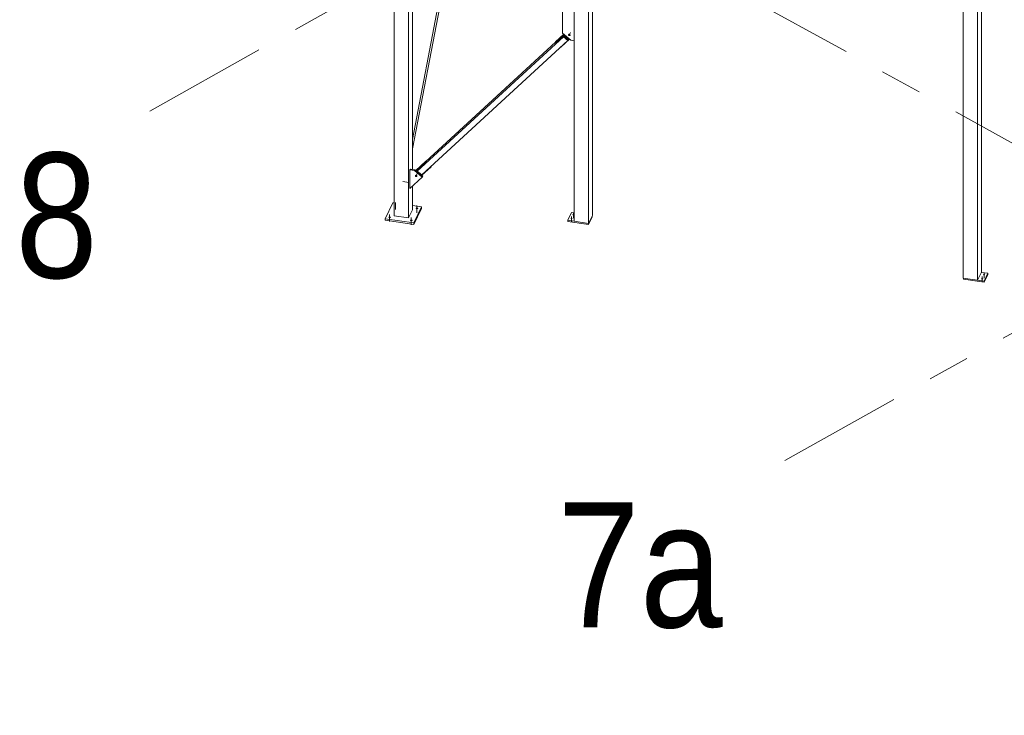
# Model space of a CAD drawing. Header units: millimetres. Extents: x -260 to 160, y -50 to 247.
# Tile 10 of 74: x -223 to -200, y 96 to 113. Entities that reach past the tile are written whole.
import ezdxf

# ---------------------------------------------------------------- set-up
doc = ezdxf.new("R2010")
doc.units = ezdxf.units.MM
for name, pattern in [('XKITLINE00', [0]), ('XKITLINE02', [4, 2, -2]), ('XKITLINE03', [6, 3, -1, 1, -1])]:
    doc.linetypes.add(name, pattern=pattern)
for name, color, linetype, lineweight in [('Element', 2, 'Continuous', 0), ('Spoina', 1, 'Continuous', 0), ('Śruba', 3, 'Continuous', 0)]:
    doc.layers.add(name, color=color, linetype=linetype, lineweight=lineweight)
doc.styles.add('ARIAL', font='ARIAL.TTF')

msp = doc.modelspace()

# ---------------------------------------------------------------- hatches: boundary and pattern name
at = {"layer": 'Śruba'}
for points in [[(-210.002, 112.433), (-209.997, 112.429), (-209.993, 112.424), (-209.99, 112.419), (-209.988, 112.414), (-209.987, 112.409), (-209.988, 112.404), (-209.989, 112.399), (-209.992, 112.395), (-209.996, 112.391), (-210, 112.388), (-210.006, 112.386), (-210.012, 112.386), (-210.018, 112.386), (-210.024, 112.387), (-210.03, 112.389), (-210.035, 112.392), (-210.04, 112.396), (-210.044, 112.401), (-210.047, 112.406), (-210.049, 112.411), (-210.05, 112.416), (-210.049, 112.422), (-210.048, 112.426), (-210.045, 112.431), (-210.041, 112.434), (-210.036, 112.437), (-210.031, 112.439), (-210.025, 112.44), (-210.019, 112.439), (-210.013, 112.438), (-210.007, 112.436)], [(-213.673, 109.052), (-213.668, 109.048), (-213.664, 109.044), (-213.661, 109.039), (-213.659, 109.033), (-213.658, 109.028), (-213.659, 109.023), (-213.66, 109.018), (-213.663, 109.014), (-213.667, 109.01), (-213.671, 109.007), (-213.677, 109.006), (-213.682, 109.005), (-213.688, 109.005), (-213.694, 109.006), (-213.7, 109.008), (-213.706, 109.012), (-213.711, 109.016), (-213.715, 109.02), (-213.718, 109.025), (-213.72, 109.03), (-213.72, 109.036), (-213.72, 109.041), (-213.718, 109.046), (-213.716, 109.05), (-213.712, 109.053), (-213.707, 109.056), (-213.702, 109.058), (-213.696, 109.059), (-213.69, 109.059), (-213.684, 109.057), (-213.678, 109.055)], [(-213.676, 108.236), (-213.682, 108.237), (-213.687, 108.239), (-213.692, 108.241), (-213.696, 108.243), (-213.699, 108.247), (-213.701, 108.25), (-213.701, 108.253), (-213.701, 108.257), (-213.699, 108.26), (-213.696, 108.263), (-213.692, 108.266), (-213.687, 108.268), (-213.682, 108.27), (-213.676, 108.271), (-213.669, 108.271), (-213.663, 108.271), (-213.657, 108.27), (-213.651, 108.268), (-213.647, 108.266), (-213.643, 108.263), (-213.64, 108.26), (-213.638, 108.257), (-213.637, 108.253), (-213.638, 108.25), (-213.64, 108.247), (-213.643, 108.243), (-213.647, 108.241), (-213.651, 108.239), (-213.657, 108.237), (-213.663, 108.236), (-213.669, 108.236)], [(-209.925, 108.088), (-209.93, 108.088), (-209.934, 108.09), (-209.938, 108.091), (-209.941, 108.094), (-209.943, 108.096), (-209.945, 108.099), (-209.945, 108.101), (-209.945, 108.104), (-209.943, 108.107), (-209.941, 108.109), (-209.938, 108.111), (-209.934, 108.113), (-209.93, 108.114), (-209.925, 108.115), (-209.92, 108.115), (-209.915, 108.115), (-209.911, 108.114), (-209.906, 108.113), (-209.902, 108.111), (-209.899, 108.109), (-209.897, 108.107), (-209.896, 108.104), (-209.895, 108.101), (-209.896, 108.099), (-209.897, 108.096), (-209.899, 108.094), (-209.902, 108.091), (-209.906, 108.09), (-209.911, 108.088), (-209.915, 108.088), (-209.92, 108.087)], [(-214.33, 108.024), (-214.336, 108.025), (-214.342, 108.026), (-214.347, 108.029), (-214.351, 108.031), (-214.353, 108.035), (-214.355, 108.038), (-214.356, 108.041), (-214.355, 108.045), (-214.353, 108.048), (-214.351, 108.051), (-214.347, 108.054), (-214.342, 108.056), (-214.336, 108.058), (-214.33, 108.059), (-214.324, 108.059), (-214.318, 108.059), (-214.311, 108.058), (-214.306, 108.056), (-214.301, 108.054), (-214.297, 108.051), (-214.294, 108.048), (-214.292, 108.045), (-214.292, 108.041), (-214.292, 108.038), (-214.294, 108.035), (-214.297, 108.031), (-214.301, 108.029), (-214.306, 108.026), (-214.311, 108.025), (-214.318, 108.024), (-214.324, 108.023)], [(-213.812, 107.948), (-213.818, 107.949), (-213.824, 107.951), (-213.828, 107.953), (-213.832, 107.956), (-213.835, 107.959), (-213.837, 107.962), (-213.838, 107.966), (-213.837, 107.969), (-213.835, 107.972), (-213.832, 107.975), (-213.828, 107.978), (-213.824, 107.98), (-213.818, 107.982), (-213.812, 107.983), (-213.806, 107.983), (-213.799, 107.983), (-213.793, 107.982), (-213.788, 107.98), (-213.783, 107.978), (-213.779, 107.975), (-213.776, 107.972), (-213.774, 107.969), (-213.774, 107.966), (-213.774, 107.962), (-213.776, 107.959), (-213.779, 107.956), (-213.783, 107.953), (-213.788, 107.951), (-213.793, 107.949), (-213.799, 107.948), (-213.806, 107.948)], [(-209.97, 107.992), (-209.975, 107.993), (-209.98, 107.994), (-209.983, 107.996), (-209.986, 107.998), (-209.989, 108), (-209.99, 108.003), (-209.991, 108.005), (-209.99, 108.008), (-209.989, 108.011), (-209.986, 108.013), (-209.983, 108.015), (-209.98, 108.017), (-209.975, 108.018), (-209.97, 108.019), (-209.966, 108.019), (-209.961, 108.019), (-209.956, 108.018), (-209.952, 108.017), (-209.948, 108.015), (-209.945, 108.013), (-209.943, 108.011), (-209.941, 108.008), (-209.941, 108.005), (-209.941, 108.003), (-209.943, 108), (-209.945, 107.998), (-209.948, 107.996), (-209.952, 107.994), (-209.956, 107.993), (-209.961, 107.992), (-209.966, 107.991)], [(-200.082, 106.648), (-200.087, 106.649), (-200.091, 106.65), (-200.095, 106.652), (-200.098, 106.654), (-200.1, 106.656), (-200.101, 106.659), (-200.102, 106.662), (-200.101, 106.664), (-200.1, 106.667), (-200.098, 106.669), (-200.095, 106.671), (-200.091, 106.673), (-200.087, 106.674), (-200.082, 106.675), (-200.077, 106.676), (-200.072, 106.675), (-200.067, 106.674), (-200.063, 106.673), (-200.059, 106.671), (-200.056, 106.669), (-200.054, 106.667), (-200.052, 106.664), (-200.052, 106.662), (-200.052, 106.659), (-200.054, 106.656), (-200.056, 106.654), (-200.059, 106.652), (-200.063, 106.65), (-200.067, 106.649), (-200.072, 106.648), (-200.077, 106.648)], [(-200.127, 106.552), (-200.132, 106.553), (-200.136, 106.554), (-200.14, 106.556), (-200.143, 106.558), (-200.146, 106.56), (-200.147, 106.563), (-200.147, 106.566), (-200.147, 106.568), (-200.146, 106.571), (-200.143, 106.573), (-200.14, 106.576), (-200.136, 106.577), (-200.132, 106.579), (-200.127, 106.579), (-200.122, 106.58), (-200.118, 106.579), (-200.113, 106.579), (-200.109, 106.577), (-200.105, 106.576), (-200.102, 106.573), (-200.099, 106.571), (-200.098, 106.568), (-200.097, 106.566), (-200.098, 106.563), (-200.099, 106.56), (-200.102, 106.558), (-200.105, 106.556), (-200.109, 106.554), (-200.113, 106.553), (-200.118, 106.552), (-200.122, 106.552)]]:
    msp.add_hatch(color=256, dxfattribs=at).paths.add_polyline_path(points, flags=17)

# ---------------------------------------------------------------- linework, layer by layer
at = {"layer": 'Element', "linetype": 'XKITLINE00', "lineweight": 0}
for p, q in [((-214.215, 108.077), (-214.215, 119.404)), ((-213.869, 119.354), (-213.869, 108.026)), ((-213.778, 109.188), (-213.778, 117.58)), ((-209.902, 107.945), (-209.902, 117.385)), ((-209.557, 117.334), (-209.557, 107.894)), ((-209.466, 108.086), (-209.466, 117.354)), ((-213.778, 109.906), (-212.571, 116.183)), ((-213.778, 109.684), (-212.537, 116.14)), ((-200.577, 106.581), (-200.577, 116.021)), ((-200.231, 115.971), (-200.231, 106.53)), ((-200.141, 106.722), (-200.141, 115.961)), ((-210.181, 112.454), (-210.181, 113.118)), ((-213.663, 109.145), (-210.161, 112.37)), ((-210.146, 112.424), (-210.356, 112.231)), ((-210.347, 112.25), (-210.152, 112.429)), ((-210.343, 112.219), (-210.148, 112.399)), ((-210.181, 112.454), (-209.979, 112.284)), ((-210.161, 112.37), (-210.148, 112.399)), ((-210.054, 112.28), (-210.161, 112.37)), ((-210.142, 112.395), (-210.154, 112.37)), ((-210.145, 112.378), (-210.154, 112.37)), ((-210.154, 112.37), (-210.057, 112.288)), ((-210.148, 112.399), (-210.142, 112.395)), ((-210.134, 112.403), (-210.145, 112.378)), ((-210.049, 112.296), (-210.145, 112.378)), ((-210.142, 112.395), (-210.134, 112.403)), ((-210.037, 112.321), (-210.134, 112.403)), ((-213.555, 109.055), (-210.054, 112.28)), ((-213.455, 109.38), (-210.353, 112.237)), ((-210.356, 112.231), (-210.347, 112.25)), ((-210.356, 112.231), (-210.343, 112.219)), ((-210.226, 112.122), (-210.222, 112.118)), ((-210.222, 112.118), (-210.012, 112.311)), ((-210.049, 112.296), (-210.057, 112.288)), ((-210.054, 112.28), (-210.04, 112.309)), ((-210.037, 112.321), (-210.049, 112.296)), ((-210.042, 112.31), (-210.04, 112.309)), ((-209.979, 112.284), (-209.902, 112.273)), ((-213.699, 109.162), (-213.459, 109.384)), ((-213.693, 109.157), (-213.468, 109.365)), ((-213.649, 109.174), (-213.454, 109.354)), ((-213.468, 109.365), (-213.459, 109.384)), ((-213.454, 109.354), (-213.468, 109.365)), ((-213.459, 109.384), (-213.445, 109.373)), ((-213.454, 109.354), (-213.445, 109.373)), ((-213.838, 109.177), (-213.828, 109.196)), ((-213.838, 109.177), (-213.729, 109.161)), ((-213.838, 108.73), (-213.838, 109.177)), ((-213.72, 109.18), (-213.828, 109.196)), ((-213.729, 109.161), (-213.72, 109.18)), ((-213.541, 109.003), (-213.729, 109.161)), ((-213.532, 109.022), (-213.72, 109.18)), ((-213.661, 109.144), (-213.665, 109.137)), ((-213.665, 109.137), (-213.659, 109.142)), ((-213.665, 109.137), (-213.568, 109.055)), ((-213.663, 109.145), (-213.649, 109.174)), ((-213.555, 109.055), (-213.663, 109.145)), ((-213.568, 109.055), (-213.562, 109.06)), ((-213.559, 109.044), (-213.333, 109.252)), ((-213.333, 109.252), (-213.338, 109.256)), ((-213.333, 109.252), (-213.327, 109.265)), ((-213.838, 108.73), (-213.541, 109.003)), ((-213.541, 109.003), (-213.532, 109.022)), ((-213.778, 108.218), (-213.778, 108.784)), ((-214.433, 108.006), (-214.251, 108.39)), ((-214.251, 108.39), (-214.215, 108.384)), ((-213.869, 108.026), (-213.778, 108.218)), ((-213.778, 108.321), (-213.56, 108.289)), ((-213.742, 107.905), (-213.56, 108.289)), ((-213.742, 107.869), (-213.56, 108.253)), ((-213.56, 108.253), (-213.56, 108.289)), ((-210.056, 107.971), (-209.968, 108.156)), ((-209.968, 108.156), (-209.902, 108.146)), ((-214.433, 108.006), (-213.742, 107.905)), ((-214.433, 107.97), (-214.433, 108.006)), ((-214.433, 107.97), (-213.742, 107.869)), ((-214.215, 108.077), (-213.869, 108.026)), ((-213.742, 107.869), (-213.742, 107.905)), ((-209.902, 107.949), (-210.056, 107.971)), ((-210.056, 107.971), (-210.056, 107.942)), ((-210.056, 107.942), (-209.562, 107.869)), ((-209.902, 107.945), (-209.557, 107.894)), ((-209.562, 107.869), (-209.474, 108.054)), ((-209.562, 107.869), (-209.562, 107.895)), ((-209.557, 107.894), (-209.466, 108.086)), ((-209.474, 108.054), (-209.474, 108.068)), ((-200.231, 106.53), (-200.141, 106.722)), ((-199.987, 106.696), (-200.142, 106.718)), ((-200.074, 106.511), (-199.987, 106.696)), ((-199.987, 106.666), (-199.987, 106.696)), ((-200.577, 106.581), (-200.231, 106.53)), ((-200.568, 106.554), (-200.568, 106.58)), ((-200.568, 106.554), (-200.074, 106.482)), ((-200.23, 106.534), (-200.074, 106.511)), ((-200.074, 106.482), (-199.987, 106.666)), ((-200.074, 106.482), (-200.074, 106.511))]:
    msp.add_line(p, q, dxfattribs=at)
at = {"layer": 'Spoina', "linetype": 'XKITLINE03', "lineweight": 0}
for p, q in [((-220.074, 110.587), (-95.363, 180.48)), ((-204.855, 102.206), (-80.144, 172.099)), ((-248.058, 136.616), (9.638, -5.308))]:
    msp.add_line(p, q, dxfattribs=at)
at = {"layer": 'Śruba', "linetype": 'XKITLINE00', "lineweight": 0}
for p, q in [((-209.989, 112.475), (-210.03, 112.389)), ((-213.66, 109.094), (-213.701, 109.008)), ((-214.324, 107.937), (-214.324, 108.11)), ((-213.669, 108.149), (-213.669, 108.322)), ((-209.92, 108.021), (-209.92, 108.152)), ((-213.806, 107.862), (-213.806, 108.034)), ((-209.966, 107.925), (-209.966, 108.056)), ((-200.077, 106.581), (-200.077, 106.712)), ((-200.122, 106.486), (-200.122, 106.616))]:
    msp.add_line(p, q, dxfattribs=at)
at = {"layer": 'Śruba', "linetype": 'XKITLINE02', "lineweight": 0}
for p, q in [((-214.005, 108.895), (-213.867, 108.875)), ((-214.187, 108.225), (-214.187, 108.397))]:
    msp.add_line(p, q, dxfattribs=at)

# ---------------------------------------------------------------- texts
at = {"layer": 'Spoina', "style": 'ARIAL', "width": 0.85}
for s, p in [('8', (-223.299, 106.587)), ('7a', (-210.306, 98.206))]:
    msp.add_text(s, height=3, dxfattribs=at).set_placement(p)

doc.saveas('drawing.dxf')
